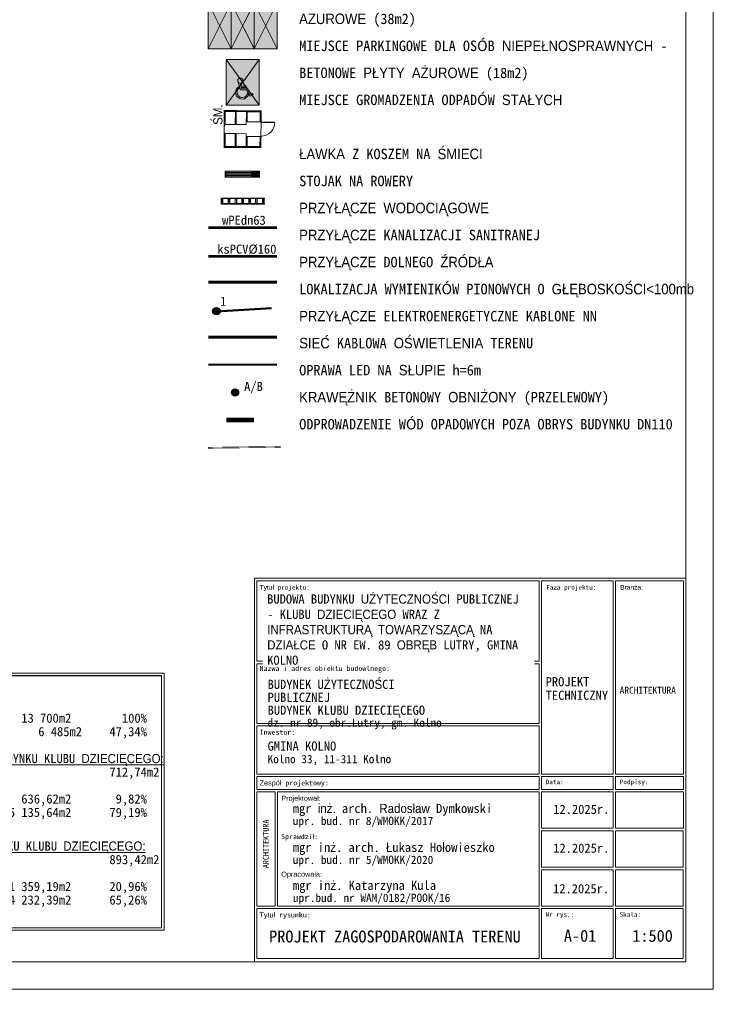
# Model space of a CAD drawing. Header units: feet. Extents: x 7493042 to 7493387, y 5986509 to 5986725.
# Tile 46 of 73: x 7493263 to 7493339, y 5986510 to 5986617. Entities that reach past the tile are written whole.
import ezdxf

# ---------------------------------------------------------------- set-up
doc = ezdxf.new("R2010")
doc.units = ezdxf.units.FT
doc.header["$MEASUREMENT"] = 0
for name, pattern in [('1', [0]), ('3', [1, 0.5, -0.5]), ('HIDDEN2', [4.7625, 3.175, -1.5875]), ('Kreski i kropki', [335.138881, 176.388884, -88.194442, 0, -70.555556])]:
    doc.linetypes.add(name, pattern=pattern)
doc.layers.get('0').update_dxf_attribs({"color": 250, "linetype": 'CONTINUOUS', "lineweight": 100})
doc.layers.add('2D_OGOLNE', color=7, linetype='CONTINUOUS')
doc.layers.add('A_OZN_OPIS', color=7, linetype='CONTINUOUS')
for name, color, linetype, lineweight in [('__IE_PZT_01', 1, 'CONTINUOUS', 30), ('__IE_PZT_02', 1, 'CONTINUOUS', 30), ('__IE_PZT_03', 7, 'CONTINUOUS', 25), ('_k_budynek', 7, 'CONTINUOUS', 50), ('_k_kanalizacja', 34, 'CONTINUOUS', 40), ('_k_opis', 1, 'CONTINUOUS', 13), ('_k_osie', 142, 'Kreski i kropki', 13), ('_k_tabela', 7, 'CONTINUOUS', 13), ('_k_urzadzenia', 250, 'CONTINUOUS', 13), ('_k_widok', 7, 'CONTINUOUS', 18), ('_k_woda', 5, 'CONTINUOUS', 40), ('_k_wymiar', 7, 'CONTINUOUS', 13), ('_k_wyposażenia', 251, 'CONTINUOUS', 9), ('_k_zarys', 7, 'HIDDEN2', 20), ('DB_woda', 5, 'CONTINUOUS', 35), ('IS_sanitarka', 32, '1', 35), ('WODA PROJ.', 150, 'CONTINUOUS', 30)]:
    doc.layers.add(name, color=color, linetype=linetype, lineweight=lineweight)
doc.styles.add('GENERATED_STYLE_1', font='MS Gothic.ttf')
doc.styles.add('GENERATED_STYLE_2', font='MS Gothic.ttf')

# ---------------------------------------------------------------- blocks, each defined once
blk = doc.blocks.new('blok')
at = {"layer": '_k_widok'}
h = blk.add_hatch(color=256, dxfattribs=at)
h.dxf.hatch_style = 1
h.paths.add_polyline_path([(155308.06, 81195.72, 1), (155309.63, 81195.72, 1)])
h.paths.add_polyline_path([(155308.84, 81194.94, -0.293011), (155308.13, 81195.4), (155308.9, 81192.93), (155310.75, 81192.93), (155311.9, 81191.05), (155312.77, 81191.52), (155312.6, 81191.86), (155312.08, 81191.62), (155311.05, 81193.29), (155309.24, 81193.29), (155309.17, 81193.62), (155310.65, 81193.62), (155310.65, 81194.01), (155309.05, 81194.01)])
h.paths.add_polyline_path([(155308.47, 81193.37), (155308.41, 81193.88, 1.416661), (155311.38, 81191.48), (155311.03, 81191.94, -1.477038)])
for p, q in [((155308.13, 81195.4), (155308.9, 81192.93)), ((155308.47, 81193.37), (155308.41, 81193.88)), ((155309.05, 81194.01), (155308.84, 81194.94)), ((155310.65, 81194.01), (155309.05, 81194.01)), ((155309.17, 81193.62), (155310.65, 81193.62)), ((155309.24, 81193.29), (155309.17, 81193.62)), ((155311.05, 81193.29), (155309.24, 81193.29)), ((155310.65, 81193.62), (155310.65, 81194.01)), ((155312.08, 81191.62), (155311.05, 81193.29)), ((155308.9, 81192.93), (155310.75, 81192.93)), ((155310.75, 81192.93), (155311.9, 81191.05)), ((155311.03, 81191.94), (155311.38, 81191.48)), ((155311.9, 81191.05), (155312.77, 81191.52)), ((155312.6, 81191.86), (155312.08, 81191.62)), ((155312.77, 81191.52), (155312.6, 81191.86))]:
    blk.add_line(p, q, dxfattribs=at)
blk.add_circle((155308.85, 81195.72), 0.781, dxfattribs=at)
for centre, radius, start, end in [((155309.47, 81192.15), 2.02, 121.5243, 340.6535), ((155309.46, 81192.14), 1.58, 129.0011, 352.6043)]:
    blk.add_arc(centre, radius, start, end, dxfattribs=at)
blk = doc.blocks.new('4x4')
at = {"layer": '_k_budynek', "const_width": 0.12}
blk.add_lwpolyline([(-2.75, -4), (-4, -4), (-4, 0), (0, 0), (0, -4), (-1.25, -4)], dxfattribs=at)
at = {"layer": '_k_widok', "const_width": 0.15}
blk.add_lwpolyline([(-2.75, -4), (-2.75, -5.5)], dxfattribs=at)
at = {"layer": '_k_wymiar'}
for points in [[(-3.9, -1.2), (-3.9, -0.1), (-2.5, -0.1), (-2.5, -1.2)], [(-1.5, -1.2), (-1.5, -0.1), (-0.1, -0.1), (-0.1, -1.2)], [(-3.9, -2.4), (-3.9, -1.3), (-2.5, -1.3), (-2.5, -2.4)], [(-1.5, -2.4), (-1.5, -1.3), (-0.1, -1.3), (-0.1, -2.4)], [(-2.8, -3.9), (-3.9, -3.9), (-3.9, -2.5), (-2.8, -2.5)], [(-0.1, -3.9), (-1.2, -3.9), (-1.2, -2.5), (-0.1, -2.5)]]:
    blk.add_lwpolyline(points, close=True, dxfattribs=at)
blk.add_lwpolyline([(-2.75, -4), (-1.25, -4)], dxfattribs=at)
blk.add_arc((-2.75, -4), 1.5, 270, 0, dxfattribs=at)
blk = doc.blocks.new('ławka+kosz')
at = {"layer": '2D_OGOLNE', "linetype": 'Continuous', "lineweight": 0}
for points in [[(0, 2490), (450, 2490), (450, 2040), (0, 2040)], [(110, 50), (110, 1910), (10, 1910), (10, 50)], [(220, 1910), (220, 50), (120, 50), (120, 1910)], [(330, 50), (330, 1910), (230, 1910), (230, 50)], [(440, 1910), (440, 50), (340, 50), (340, 1910)]]:
    blk.add_hatch(color=255, dxfattribs=at).paths.add_polyline_path(points)
at = {"layer": '_k_urzadzenia'}
for p, q in [((0, 2490), (450, 2490)), ((0, 2040), (0, 2490)), ((450, 2490), (450, 2040)), ((450, 2040), (0, 2040)), ((0, 1920), (0, 1960)), ((0, 1960), (450, 1960)), ((450, 1920), (0, 1920)), ((110, 1910), (10, 1910)), ((10, 1910), (10, 50)), ((110, 50), (110, 1910)), ((220, 1910), (120, 1910)), ((120, 1910), (120, 50)), ((220, 50), (220, 1910)), ((330, 1910), (230, 1910)), ((230, 1910), (230, 50)), ((330, 50), (330, 1910)), ((440, 1910), (340, 1910)), ((340, 1910), (340, 50)), ((440, 50), (440, 1910)), ((450, 1960), (450, 1920)), ((0, 0), (0, 40)), ((0, 40), (450, 40)), ((450, 0), (0, 0)), ((10, 50), (110, 50)), ((120, 50), (220, 50)), ((230, 50), (330, 50)), ((340, 50), (440, 50)), ((450, 40), (450, 0))]:
    blk.add_line(p, q, dxfattribs=at)
blk = doc.blocks.new('xdhdrxh')
at = {"layer": '_k_wyposażenia', "color": 7}
for p, q in [((7044.1, -992.1), (7044.1, -995.5)), ((7044.4, -992.1), (7044.2, -991.9)), ((7044.2, -995.7), (7044.4, -995.5)), ((7044.4, -991.8), (7044.4, -992.1)), ((7358.4, -991.8), (7044.4, -991.8)), ((7044.4, -992.1), (7044.4, -991.8)), ((7044.4, -995.5), (7044.4, -992.1)), ((7044.4, -995.5), (7044.4, -992.1)), ((7044.4, -995.5), (7044.4, -995.8)), ((7044.4, -995.8), (7044.4, -995.5)), ((7044.4, -995.8), (7045.4, -995.8)), ((7045.4, -1003.3), (7045.4, -993.8)), ((7047.5, -993.8), (7047.5, -1003.3)), ((7047.5, -995.8), (7055.4, -995.8)), ((7055.4, -1003.3), (7055.4, -993.8)), ((7057.5, -993.8), (7057.5, -1003.3)), ((7057.5, -995.8), (7095.4, -995.8)), ((7095.4, -1004), (7095.4, -994.4)), ((7097.5, -994.4), (7097.5, -1004)), ((7097.5, -995.8), (7105.4, -995.8)), ((7105.4, -1004), (7105.4, -994.4)), ((7107.5, -994.4), (7107.5, -1004)), ((7107.5, -995.8), (7145.4, -995.8)), ((7145.4, -1003.3), (7145.4, -993.8)), ((7147.5, -993.8), (7147.5, -1003.3)), ((7147.5, -995.8), (7155.4, -995.8)), ((7155.4, -1003.3), (7155.4, -993.8)), ((7157.5, -993.8), (7157.5, -1003.3)), ((7157.5, -995.8), (7195.4, -995.8)), ((7195.4, -1003.3), (7195.4, -993.8)), ((7197.5, -993.8), (7197.5, -1003.3)), ((7197.5, -995.8), (7205.4, -995.8)), ((7205.4, -1003.3), (7205.4, -993.8)), ((7207.5, -993.8), (7207.5, -1003.3)), ((7207.5, -995.8), (7245.4, -995.8)), ((7245.4, -1003.3), (7245.4, -993.8)), ((7247.5, -993.8), (7247.5, -1003.3)), ((7247.5, -995.8), (7255.4, -995.8)), ((7255.4, -1003.3), (7255.4, -993.8)), ((7257.5, -993.8), (7257.5, -1003.3)), ((7257.5, -995.8), (7295.4, -995.8)), ((7295.4, -1003.3), (7295.4, -993.8)), ((7297.5, -993.8), (7297.5, -1003.3)), ((7297.5, -995.8), (7305.4, -995.8)), ((7305.4, -1003.3), (7305.4, -993.8)), ((7307.5, -993.8), (7307.5, -1003.3)), ((7307.5, -995.8), (7345.4, -995.8)), ((7345.4, -1003.3), (7345.4, -993.8)), ((7347.5, -993.8), (7347.5, -1003.3)), ((7347.5, -995.8), (7355.4, -995.8)), ((7355.4, -1003.3), (7355.4, -993.8)), ((7357.5, -993.8), (7357.5, -1003.3)), ((7357.5, -995.8), (7358.4, -995.8)), ((7358.4, -992.1), (7358.4, -991.8)), ((7358.4, -992.1), (7358.4, -991.8)), ((7358.6, -991.9), (7358.4, -992.1)), ((7358.4, -992.1), (7358.4, -995.5)), ((7358.4, -995.5), (7358.4, -992.1)), ((7358.4, -995.8), (7358.4, -995.5)), ((7358.4, -995.8), (7358.4, -995.5)), ((7358.4, -995.5), (7358.6, -995.7)), ((7358.7, -995.5), (7358.7, -992.1)), ((7044.1, -1032.1), (7044.1, -1035.5)), ((7044.4, -1032.1), (7044.2, -1031.9)), ((7044.2, -1035.7), (7044.4, -1035.5)), ((7044.4, -1031.8), (7044.4, -1032.1)), ((7045.4, -1031.8), (7044.4, -1031.8)), ((7044.4, -1032.1), (7044.4, -1031.8)), ((7044.4, -1035.5), (7044.4, -1032.1)), ((7044.4, -1035.5), (7044.4, -1032.1)), ((7044.4, -1035.5), (7044.4, -1035.8)), ((7044.4, -1035.8), (7044.4, -1035.5)), ((7044.4, -1035.8), (7358.4, -1035.8)), ((7045.4, -1003.3), (7045.4, -1033.8)), ((7047.5, -1003.3), (7047.5, -1033.8)), ((7055.4, -1031.8), (7047.5, -1031.8)), ((7055.4, -1003.3), (7055.4, -1033.8)), ((7057.5, -1003.3), (7057.5, -1033.8)), ((7095.4, -1031.8), (7057.5, -1031.8)), ((7095.4, -1004), (7095.4, -1034.4)), ((7097.5, -1004), (7097.5, -1034.4)), ((7105.4, -1031.8), (7097.5, -1031.8)), ((7105.4, -1004), (7105.4, -1034.4)), ((7107.5, -1004), (7107.5, -1034.4)), ((7145.4, -1031.8), (7107.5, -1031.8)), ((7145.4, -1003.3), (7145.4, -1033.8)), ((7147.5, -1003.3), (7147.5, -1033.8)), ((7155.4, -1031.8), (7147.5, -1031.8)), ((7155.4, -1003.3), (7155.4, -1033.8)), ((7157.5, -1003.3), (7157.5, -1033.8)), ((7195.4, -1031.8), (7157.5, -1031.8)), ((7195.4, -1003.3), (7195.4, -1033.8)), ((7197.5, -1003.3), (7197.5, -1033.8)), ((7205.4, -1031.8), (7197.5, -1031.8)), ((7205.4, -1003.3), (7205.4, -1033.8)), ((7207.5, -1003.3), (7207.5, -1033.8)), ((7245.4, -1031.8), (7207.5, -1031.8)), ((7245.4, -1003.3), (7245.4, -1033.8)), ((7247.5, -1003.3), (7247.5, -1033.8)), ((7255.4, -1031.8), (7247.5, -1031.8)), ((7255.4, -1003.3), (7255.4, -1033.8)), ((7257.5, -1003.3), (7257.5, -1033.8)), ((7295.4, -1031.8), (7257.5, -1031.8)), ((7295.4, -1003.3), (7295.4, -1033.8)), ((7297.5, -1003.3), (7297.5, -1033.8)), ((7305.4, -1031.8), (7297.5, -1031.8)), ((7305.4, -1003.3), (7305.4, -1033.8)), ((7307.5, -1003.3), (7307.5, -1033.8)), ((7345.4, -1031.8), (7307.5, -1031.8)), ((7345.4, -1003.3), (7345.4, -1033.8)), ((7347.5, -1003.3), (7347.5, -1033.8)), ((7355.4, -1031.8), (7347.5, -1031.8)), ((7355.4, -1003.3), (7355.4, -1033.8)), ((7357.5, -1003.3), (7357.5, -1033.8)), ((7358.4, -1031.8), (7357.5, -1031.8)), ((7358.4, -1032.1), (7358.4, -1031.8)), ((7358.4, -1032.1), (7358.4, -1031.8)), ((7358.6, -1031.9), (7358.4, -1032.1)), ((7358.4, -1032.1), (7358.4, -1035.5)), ((7358.4, -1035.5), (7358.4, -1032.1)), ((7358.4, -1035.8), (7358.4, -1035.5)), ((7358.4, -1035.8), (7358.4, -1035.5)), ((7358.4, -1035.5), (7358.6, -1035.7)), ((7358.7, -1035.5), (7358.7, -1032.1))]:
    blk.add_line(p, q, dxfattribs=at)
for centre, radius, start, end in [((7044.4, -992.1), 0.3, 135, 180), ((7044.4, -995.5), 0.3, 180, 225), ((7044.4, -992.1), 0.3, 90, 135), ((7044.4, -995.5), 0.3, 225, 270), ((7046.4, -993.8), 1.06, 0, 180), ((7056.4, -993.8), 1.06, 0, 180), ((7096.4, -994.4), 1.06, 0, 180), ((7106.4, -994.4), 1.06, 0, 180), ((7146.4, -993.8), 1.06, 0, 180), ((7156.4, -993.8), 1.06, 0, 180), ((7196.4, -993.8), 1.06, 0, 180), ((7206.4, -993.8), 1.06, 0, 180), ((7246.4, -993.8), 1.06, 0, 180), ((7256.4, -993.8), 1.06, 0, 180), ((7296.4, -993.8), 1.06, 0, 180), ((7306.4, -993.8), 1.06, 0, 180), ((7346.4, -993.8), 1.06, 0, 180), ((7356.4, -993.8), 1.06, 0, 180), ((7358.4, -992.1), 0.3, 45, 90), ((7358.4, -995.5), 0.3, 270, 315), ((7358.4, -992.1), 0.3, 0, 45), ((7358.4, -995.5), 0.3, 315, 0), ((7044.4, -1032.1), 0.3, 135, 180), ((7044.4, -1035.5), 0.3, 180, 225), ((7044.4, -1032.1), 0.3, 90, 135), ((7044.4, -1035.5), 0.3, 225, 270), ((7358.4, -1032.1), 0.3, 45, 90), ((7358.4, -1035.5), 0.3, 270, 315), ((7358.4, -1032.1), 0.3, 0, 45), ((7358.4, -1035.5), 0.3, 315, 0)]:
    blk.add_arc(centre, radius, start, end, dxfattribs=at)
for centre, start_param, end_param in [((7046.4, -1033.8), 1.570796, 3.141593), ((7046.4, -1033.8), 3.141593, 4.712389), ((7056.4, -1033.8), 1.570796, 3.141593), ((7056.4, -1033.8), 3.141593, 4.712389), ((7096.4, -1034.4), 1.570796, 3.141593), ((7096.4, -1034.4), 3.141593, 4.712389), ((7106.4, -1034.4), 1.570796, 3.141593), ((7106.4, -1034.4), 3.141593, 4.712389), ((7146.4, -1033.8), 1.570796, 3.141593), ((7146.4, -1033.8), 3.141593, 4.712389), ((7156.4, -1033.8), 1.570796, 3.141593), ((7156.4, -1033.8), 3.141593, 4.712389), ((7196.4, -1033.8), 1.570796, 3.141593), ((7196.4, -1033.8), 3.141593, 4.712389), ((7206.4, -1033.8), 1.570796, 3.141593), ((7206.4, -1033.8), 3.141593, 4.712389), ((7246.4, -1033.8), 1.570796, 3.141593), ((7246.4, -1033.8), 3.141593, 4.712389), ((7256.4, -1033.8), 1.570796, 3.141593), ((7256.4, -1033.8), 3.141593, 4.712389), ((7296.4, -1033.8), 1.570796, 3.141593), ((7296.4, -1033.8), 3.141593, 4.712389), ((7306.4, -1033.8), 1.570796, 3.141593), ((7306.4, -1033.8), 3.141593, 4.712389), ((7346.4, -1033.8), 1.570796, 3.141593), ((7346.4, -1033.8), 3.141593, 4.712389), ((7356.4, -1033.8), 1.570796, 3.141593), ((7356.4, -1033.8), 3.141593, 4.712389)]:
    blk.add_ellipse(centre, major_axis=(0, 1.51), ratio=0.707107, start_param=start_param, end_param=end_param, dxfattribs=at)
blk = doc.blocks.new('legenda')
at = {"lineweight": 30}
h = blk.add_hatch(color=190, dxfattribs=at)
h.dxf.hatch_style = 1
edge = h.paths.add_edge_path()
edge.add_arc((-2.47, -101.71), 0.4, 0, 360)
at = {"layer": '__IE_PZT_01'}
h = blk.add_hatch(color=256, dxfattribs=at)
edge = h.paths.add_edge_path()
edge.add_arc((-0.43, -110.57), 0.391, 0, 360)
at = {"lineweight": 30}
blk.add_circle((-2.47, -101.71), 0.4, dxfattribs=at)
at = {"layer": '__IE_PZT_01'}
blk.add_circle((-0.43, -110.57), 0.391, dxfattribs=at)
at = {"layer": '_k_widok', "ltscale": 0.3}
blk.add_lwpolyline([(-3.34, -73.1), (-0.84, -73.1), (-0.84, -68.1), (-3.34, -68.1)], close=True, dxfattribs=at)
at = {"layer": '_k_widok', "color": 1, "ltscale": 5, "insert": (0.86, 8.79), "char_height": 1.14, "width": 46.7738, "attachment_point": 1, "line_spacing_factor": 1.55, "style": 'GENERATED_STYLE_1', "bg_fill": 3, "box_fill_scale": 1.2, "bg_fill_color": 256, "bg_fill_transparency": 0}
blk.add_mtext('\\pi-3.42,l3.42;{\\f@MS Gothic|b0|i0|c238|p49;\\H1.5x;\\L\\C256;LEGENDA:\\fVerdana|b0|i0|c238|p34;\\H0.66667x;\\l\\P\\P\\pi-5.7,l5.7,t3.42,5.7;\\f@MS Gothic|b0|i0|c238|p49; ^I\\fVerdana|b0|i0|c238|p34;^I\\f@MS Gothic|b0|i0|c238|p49;ZAKRES TERENU OPRACOWANIA\\P\\pi-1.14,l1.14,t5.7; 1^IPROJEKTOWANY BUDYNEK KLUBU MALUCHA\\P\\P 2^IISTNIEJĄCE BUDYNKI OŚWIATY I GOSPODARCZE\\P  \\f@MS Gothic|b1|i0|c238|p49; I\\f@MS Gothic|b0|i0|c238|p49;^IILOŚĆ KONDYGNACJI \\P\\pt1.14,5.7;^I^IELEMENTY PRZEZNACZONE DO ROZBIÓRKI\\P\\pt5.7;\\P\\pt1.14,5.7;^I^IISTNIEJĄCE OGRODZENIE TERENU\\P^I^IPROJEKTOWANE OGRODZENIE PLACU ZABAW\\P\\pi-4.56,l4.56,t4.56,5.7;^I^IISTNIEJĄCY WJAZD NA TEREN OPRACOWANIA\\P^I^IPROJEKTOWANE WEJŚCIA DO BUDYNKU\\P^I^ILOKALIZACJA STANOWISKA ARCHEOLOGICZNEGO AZP 19-65\\P\\pt5.7;\\P\\pt4.56,5.7;^I^IISTNIEJĄCE CHODNIKI I CIĄGI PIESZE\\P^I^IPROJEKTOWANE CHODNIKI I CIĄGI PIESZE (158m2)\\P\\pi-5.7,l5.7;^I^ICIĄG PIESZO-JEZDNY - KOSTKA BETONOWA (391m2)\\P^I^ITARAS - BETONOWE PŁYTY CHODNIKOWE (40m2)\\P^I^INAWIERZCHNIA BEZPIECZNA - PLAC ZABAW (80m2)\\P^I^IPROJEKTOWANE WZMOCNIENIE SKARPY GEOKRATĄ\\P^I^IPOWIERZCHNIA BIOLOGICZNIE CZYNNA\\P\\pi-4.56,l4.56;^I^IISTNIEJĄCA DROGA POŻAROWA \\P^I^IPROJEKTOWANA DROGA POŻAROWA \\P^I^IISTNIEJĄCE DRZEWA \\P\\pi-5.7,l5.7;^I^IPROJEKTOWANE MIEJSCA PARKINGOWE - BETONOWE PŁYTY AŻUROWE (38m2)\\P^I^IMIEJSCE PARKINGOWE DLA OSÓB NIEPEŁNOSPRAWNYCH -  BETONOWE PŁYTY AŻUROWE (18m2)\\P\\pi-4.56,l4.56;^I^IMIEJSCE GROMADZENIA ODPADÓW STAŁYCH \\P\\pt0,5.7;\\P\\pt4.56,5.7;^I^IŁAWKA Z KOSZEM NA ŚMIECI\\P^I^ISTOJAK NA ROWERY\\P\\pi-5.7,l5.7,t5.7;^IPRZYŁĄCZE WODOCIĄGOWE\\P^IPRZYŁĄCZE KANALIZACJI SANITRANEJ\\P^IPRZYŁĄCZE DOLNEGO ŹRÓDŁA\\P^ILOKALIZACJA WYMIENIKÓW PIONOWYCH O GŁĘBOSKOŚCI<100mb\\P^IPRZYŁĄCZE ELEKTROENERGETYCZNE KABLONE NN  \\P^ISIEĆ KABLOWA OŚWIETLENIA TERENU \\P^IOPRAWA LED NA SŁUPIE h=6m\\P^IKRAWĘŻNIK BETONOWY OBNIŻONY (PRZELEWOWY)\\P^IODPROWADZENIE WÓD OPADOWYCH POZA OBRYS BUDYNKU DN110}', dxfattribs=at)
at = {"layer": 'A_OZN_OPIS', "linetype": 'Continuous', "style": 'GENERATED_STYLE_2'}
blk.add_text('ŚM.', height=1, rotation=90.0188, dxfattribs=at).set_placement((-1.8, -81.39))
at = {"layer": '_k_widok', "true_color": 0xffffff, "transparency": 33554559}
h = blk.add_hatch(color=7, dxfattribs=at)
h.dxf.hatch_style = 1
h.paths.add_polyline_path([(4.16, -68.1), (-3.34, -68.1), (-3.34, -73.1), (4.16, -73.1)])
h = blk.add_hatch(color=7, dxfattribs=at)
h.dxf.hatch_style = 1
h.paths.add_polyline_path([(2.21, -74.26), (-1.39, -74.26), (-1.39, -79.26), (2.21, -79.26)])
at = {"layer": '__IE_PZT_02', "linetype": '3', "const_width": 0.2}
blk.add_lwpolyline([(-3.34, -107.54), (4.16, -107.54)], dxfattribs=at)
at = {"layer": '_k_kanalizacja', "lineweight": 30, "const_width": 0.3}
blk.add_lwpolyline([(-3.34, -95.74), (4.16, -95.74)], dxfattribs=at)
at = {"layer": '_k_widok', "ltscale": 0.5}
for points in [[(-3.34, -73.1), (-0.84, -68.1), (1.66, -73.1), (4.16, -68.1), (4.16, -73.1), (1.66, -68.1), (-0.84, -73.1), (-3.34, -68.1)], [(-1.39, -79.26), (-1.39, -79.26), (2.21, -74.26), (2.21, -79.26), (-1.39, -74.26), (-1.39, -74.26)]]:
    blk.add_lwpolyline(points, dxfattribs=at)
at = {"layer": '_k_widok', "ltscale": 0.3}
for points in [[(-0.84, -73.1), (1.66, -73.1), (1.66, -68.1), (-0.84, -68.1)], [(1.66, -73.1), (4.16, -73.1), (4.16, -68.1), (1.66, -68.1)], [(-1.39, -79.26), (2.21, -79.26), (2.21, -74.26), (-1.39, -74.26)]]:
    blk.add_lwpolyline(points, close=True, dxfattribs=at)
at = {"layer": '_k_widok', "color": 1, "linetype": '3', "ltscale": 2, "const_width": 0.3}
blk.add_lwpolyline([(-3.34, -104.54), (4.16, -104.54)], dxfattribs=at)
at = {"layer": '_k_widok', "color": 144, "const_width": 0.5}
blk.add_lwpolyline([(-1.36, -113.56), (1.64, -113.56)], dxfattribs=at)
at = {"layer": '_k_woda', "linetype": 'ByBlock', "lineweight": 40, "const_width": 0.3}
blk.add_lwpolyline([(-3.34, -92.59), (4.16, -92.59)], dxfattribs=at)
at = {"layer": '_k_zarys', "color": 7, "ltscale": 0.2, "const_width": 0.06}
blk.add_lwpolyline([(4.51, -116.44), (4.51, -116.55), (-3.34, -116.65), (-3.34, -116.54)], close=True, dxfattribs=at)
at = {"layer": 'WODA PROJ.', "color": 190, "const_width": 0.3}
blk.add_lwpolyline([(-3.34, -98.54), (4.16, -98.54)], dxfattribs=at)
at = {"layer": 'WODA PROJ.', "color": 190}
for points in [[(-2.48, -101.66), (3.56, -101.3)], [(-2.47, -101.76), (3.56, -101.4)]]:
    blk.add_lwpolyline(points, dxfattribs=at)
at = {"xscale": -0.001500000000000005, "yscale": 0.001500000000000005, "zscale": 0.001500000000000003, "rotation": 270}
blk.add_blockref('ławka+kosz', (-1.5, -87.11), dxfattribs=at)
at = {"layer": '_k_tabela', "xscale": 0.3600000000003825, "yscale": 0.3600000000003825, "zscale": 0.3600000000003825, "rotation": 359.635210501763}
blk.add_blockref('blok', (-56096.01, -28950.47), dxfattribs=at)
at = {"layer": '_k_widok', "xscale": -1, "rotation": 89.76529558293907}
blk.add_blockref('4x4', (-1.61, -83.85), dxfattribs=at)
at = {"layer": '_k_wyposażenia', "xscale": -0.015, "yscale": 0.015, "zscale": 0.015}
blk.add_blockref('xdhdrxh', (108.43, -74.5), dxfattribs=at)
at = {"layer": '__IE_PZT_03', "linetype": '3', "insert": (1.58, -110.03), "char_height": 1, "width": 0.75, "attachment_point": 5, "style": 'GENERATED_STYLE_1', "bg_fill": 3, "box_fill_scale": 1.1, "bg_fill_color": 256, "bg_fill_transparency": 0}
blk.add_mtext('{\\fMS Gothic|b0|i0|c128|p49;A}/B', dxfattribs=at)
at = {"layer": 'DB_woda', "lineweight": 0, "style": 'GENERATED_STYLE_1'}
blk.add_text('wPEdn63', height=1, dxfattribs=at).set_placement((-1.84, -92.29))
at = {"layer": 'IS_sanitarka', "color": 34, "lineweight": 0, "style": 'GENERATED_STYLE_1'}
blk.add_text('ksPCV%%C160', height=1, dxfattribs=at).set_placement((-2.37, -95.44))
at = {"layer": '__IE_PZT_03', "linetype": '3', "insert": (-1.7, -100.62), "char_height": 1, "width": 0.75, "attachment_point": 5, "style": 'GENERATED_STYLE_1', "bg_fill": 3, "box_fill_scale": 1.1, "bg_fill_color": 256, "bg_fill_transparency": 0}
blk.add_mtext('1', dxfattribs=at)
blk = doc.blocks.new('tabela_arch')
at = {"layer": '_k_tabela', "ltscale": 1000}
for p, q in [((-940, 835.8), (0, 835.8)), ((-940, 0), (-940, 835.8)), ((-934.6, 830.5), (-319.3, 830.5)), ((-934.6, 654.9), (-934.6, 830.5)), ((-319.3, 830.5), (-319.3, 654.9)), ((-314.3, 830.5), (-158, 830.5)), ((-314.3, 408.5), (-314.3, 830.5)), ((-158, 830.5), (-158, 408.5)), ((-153, 830.5), (-5, 830.5)), ((-153, 408.5), (-153, 830.5)), ((-5, 830.5), (-5, 408.5)), ((0, 835.8), (0, 0)), ((-934.6, 654.9), (-319.3, 654.9)), ((-934.6, 649.5), (-934.6, 519.2)), ((-934.6, 649.5), (-319.3, 649.5)), ((-319.3, 519.2), (-319.3, 649.5)), ((-934.6, 519.2), (-319.3, 519.2)), ((-934.6, 513.8), (-319.3, 513.8)), ((-934.6, 408.5), (-934.6, 513.8)), ((-319.3, 513.8), (-319.3, 408.5)), ((-319.3, 408.5), (-934.6, 408.5)), ((-158, 408.5), (-314.3, 408.5)), ((-5, 408.5), (-153, 408.5)), ((-319.3, 403.6), (-934.6, 403.6)), ((-934.6, 403.6), (-934.6, 375.6)), ((-319.3, 375.6), (-319.3, 403.6)), ((-158, 403.6), (-314.3, 403.6)), ((-314.3, 403.6), (-314.3, 375.6)), ((-158, 375.6), (-158, 403.6)), ((-5, 403.6), (-153, 403.6)), ((-153, 403.6), (-153, 375.6)), ((-5, 375.6), (-5, 403.6)), ((-934.6, 375.6), (-319.3, 375.6)), ((-934.6, 370.1), (-895, 370.1)), ((-895, 370.1), (-934.6, 370.1)), ((-934.6, 370.1), (-934.6, 121.3)), ((-889.5, 370.1), (-319.3, 370.1)), ((-319.3, 370.1), (-889.5, 370.1)), ((-319.3, 370.1), (-319.3, 121.3)), ((-314.3, 375.6), (-158, 375.6)), ((-158, 375.6), (-314.3, 375.6)), ((-314.3, 370.1), (-158, 370.1)), ((-158, 370.1), (-314.3, 370.1)), ((-314.3, 370.1), (-314.3, 290.8)), ((-158, 290.8), (-158, 370.1)), ((-153, 375.6), (-5, 375.6)), ((-153, 290.8), (-153, 370.1)), ((-153, 370.1), (-5, 370.1)), ((-5, 370.1), (-5, 290.8)), ((-319.3, 285.3), (-319.3, 121.3)), ((-314.3, 290.8), (-158, 290.8)), ((-314.3, 285.3), (-158, 285.3)), ((-314.3, 285.3), (-314.3, 206)), ((-314.3, 285.3), (-314.3, 206)), ((-158, 285.3), (-158, 206)), ((-158, 285.3), (-158, 206)), ((-5, 290.8), (-153, 290.8)), ((-153, 285.3), (-5.4, 285.3)), ((-153, 285.3), (-153, 206)), ((-153, 285.3), (-153, 206)), ((-5.4, 285.3), (-5.4, 206)), ((-5.4, 285.3), (-5.4, 206)), ((-934.6, 200.5), (-934.6, 121.3)), ((-314.6, 200.5), (-314.6, 121.3)), ((-314.3, 206), (-158, 206)), ((-314.3, 200.5), (-158, 200.5)), ((-158.4, 121.3), (-158.4, 200.5)), ((-153.4, 121.3), (-153.4, 200.5)), ((-153.4, 121.3), (-153.4, 200.5)), ((-5, 206), (-153, 206)), ((-153, 200.5), (-5.4, 200.5)), ((-5.4, 200.5), (-5.4, 121.3)), ((-5.4, 200.5), (-5.4, 121.3)), ((-934.6, 121.3), (-895, 121.3)), ((-934.6, 7), (-934.6, 115.8)), ((-934.6, 115.8), (-319.3, 115.8)), ((-889.5, 121.3), (-319.3, 121.3)), ((-319.3, 115.8), (-319.3, 7)), ((-314.3, 121.3), (-158, 121.3)), ((-314.3, 7), (-314.3, 115.8)), ((-314.3, 115.8), (-158, 115.8)), ((-158, 115.8), (-158, 7)), ((-5, 121.3), (-153, 121.3)), ((-153, 7), (-153, 115.8)), ((-153, 115.8), (-5.4, 115.8)), ((-5.4, 115.8), (-5.4, 7)), ((0, 0), (-940, 0)), ((-319.3, 7), (-934.6, 7)), ((-158, 7), (-314.3, 7)), ((-5.4, 7), (-153, 7))]:
    blk.add_line(p, q, dxfattribs=at)
for points in [[(-895, 370.1), (-895, 370.1), (-895, 121.3)], [(-889.5, 370.1), (-889.5, 121.3)]]:
    blk.add_lwpolyline(points, dxfattribs=at)
at = {"layer": '_k_tabela', "attachment_point": 1}
for s, insert, char_height, style in [('\\A1;Tytuł projektu:', (-928.6, 821.1), 10, 'GENERATED_STYLE_2'), ('\\A1;Faza projektu:', (-304.3, 821.1), 10, 'GENERATED_STYLE_2'), ('\\A1;Branża:', (-143, 821.1), 10, 'GENERATED_STYLE_2'), ('\\A1;Nazwa i adres obiektu budowlnego:', (-928.6, 644.8), 11, 'GENERATED_STYLE_2'), ('\\A1;{\\fMS Gothic|b1|i0|c128|p49;ARCHITEKTURA}', (-144, 599.3), 15, 'GENERATED_STYLE_2'), ('\\A1;Inwestor:', (-928.6, 505.6), 11, 'GENERATED_STYLE_1'), ('\\A1;Zespół projektowy:', (-928.6, 395.3), 11, 'GENERATED_STYLE_2'), ('\\A1;Data:', (-305.2, 396.9), 10, 'GENERATED_STYLE_2'), ('\\A1;Podpisy:', (-143.9, 396.9), 10, 'GENERATED_STYLE_2'), ('\\A1;Projektował:', (-881.5, 361.8), 11, 'GENERATED_STYLE_1'), ('\\A1;{\\fMS Gothic|b0|i0|c128|p49;1}2{\\fMS Gothic|b0|i0|c128|p49;.2025r.}', (-288.9, 342.2), 20, 'GENERATED_STYLE_2'), ('\\A1;{\\fMS Gothic|b0|i0|c128|p49;Sprawdzi}ł{\\fMS Gothic|b0|i0|c128|p49;:}', (-881.9, 278.2), 11, 'GENERATED_STYLE_2'), ('\\A1;{\\fMS Gothic|b0|i0|c128|p49;1}2{\\fMS Gothic|b0|i0|c128|p49;.2025r.}', (-288.9, 257.5), 20, 'GENERATED_STYLE_2'), ('\\A1;Opracowała:', (-881.5, 196.2), 11, 'GENERATED_STYLE_2'), ('\\A1;{\\fMS Gothic|b0|i0|c128|p49;1}2{\\fMS Gothic|b0|i0|c128|p49;.2025r.}', (-289.3, 169.2), 20, 'GENERATED_STYLE_2'), ('\\A1;Tytuł rysunku:', (-929, 107.5), 11, 'GENERATED_STYLE_2'), ('\\A1;Nr rys.:', (-305.6, 107.9), 10, 'GENERATED_STYLE_2'), ('\\A1;Skala:', (-144.3, 107.9), 10, 'GENERATED_STYLE_2')]:
    blk.add_mtext(s, dxfattribs=dict(at, insert=insert, char_height=char_height, style=style))
at = {"layer": '_k_tabela', "char_height": 20, "attachment_point": 1, "style": 'GENERATED_STYLE_2'}
for s, insert, width, line_spacing_factor in [('\\A1;{\\fMS Gothic|b0|i0|c128|p49;BUDYNEK U}Ż{\\fMS Gothic|b0|i0|c128|p49;YTECZNO}Ś{\\fMS Gothic|b0|i0|c128|p49;CI PUBLICZNEJ \\P}BUDYNEK {\\fMS Gothic|b0|i0|c128|p49;KLUBU DZIECI}Ę{\\fMS Gothic|b0|i0|c128|p49;CEGO\\P\\H0.9x;dz. nr \\fMS Gothic|b0|i0|c238|p49;89,\\fMS Gothic|b0|i0|c128|p49; obr.\\fMS Gothic|b0|i0|c238|p49;Lutry, gm. Kolno}', (-911.3, 614.6), 400.102, 0.845413), ('\\A1;{\\fMS Gothic|b1|i0|c128|p49;PROJEKT \\fMS Gothic|b1|i0|c238|p49;TECHNICZNY}', (-305.3, 620.4), 151.282, 0.886929)]:
    blk.add_mtext(s, dxfattribs=dict(at, insert=insert, width=width, line_spacing_factor=line_spacing_factor))
for s, insert, line_spacing_factor in [('\\A1;{\\fMS Gothic|b0|i0|c128|p49;GMINA }KOLNO\\P{\\H0.9x;Kolno 33, 11-311 Kolno}', (-911.3, 480), 0.880579), ('\\A1;mgr inż. arch. Radosław Dymkowski\\P{\\H0.9x;upr. bud. nr 8/WMOKK/2017}', (-856.3, 344.1), 0.845413), ('\\A1;{\\fMS Gothic|b0|i0|c128|p49;mgr in}ż{\\fMS Gothic|b0|i0|c128|p49;. arch. }Ł{\\fMS Gothic|b0|i0|c128|p49;ukasz Ho}ł{\\fMS Gothic|b0|i0|c128|p49;owieszko\\P\\H0.9x;upr. bud. nr 5/WMOKK/20\\fMS Gothic|b0|i0|c238|p49;20}', (-856.3, 259.3), 0.845413), ('\\A1;{\\fMS Gothic|b0|i0|c128|p49;mgr in}ż{\\fMS Gothic|b0|i0|c128|p49;. Katarzyna Kula\\H0.9x;\\Pupr.bud. nr WAM/0182/POOK/16\\H1.1111x; }', (-856, 176.4), 0.845413)]:
    blk.add_mtext(s, dxfattribs=dict(at, insert=insert, line_spacing_factor=line_spacing_factor))
at = {"layer": '_k_tabela', "insert": (-921.6, 203.7), "char_height": 13, "attachment_point": 1, "rotation": 90, "line_spacing_factor": 0.845413, "style": 'GENERATED_STYLE_2'}
blk.add_mtext('\\A1;{\\fMS Gothic|b0|i0|c128|p49;ARCHITEKTURA}', dxfattribs=at)
at = {"layer": '_k_tabela', "insert": (-912.2, 800.6), "char_height": 20, "width": 572.544, "attachment_point": 1, "style": 'GENERATED_STYLE_2', "bg_fill": 2}
blk.add_mtext('\\A1;{\\fMS Gothic|b1|i0|c238|p49;BUDOWA BUDYNKU UŻYTECZNOŚCI PUBLICZNEJ - KLUBU DZIECIĘCEGO WRAZ Z INFRASTRUKTURĄ TOWARZYSZĄCĄ NA DZIAŁCE O NR EW. 89 OBRĘB LUTRY, GMINA KOLNO }', dxfattribs=at)

msp = doc.modelspace()

# ---------------------------------------------------------------- block references
at = {"layer": '_k_wymiar'}
msp.add_blockref('legenda', (7493287.39, 5986686.821), dxfattribs=at)

# ---------------------------------------------------------------- next in the draw order: linework, layer by layer
at = {"layer": '_k_tabela'}
for points in [[(7493339.072, 5986721.213), (7493339.072, 5986511.213), (7493042.072, 5986511.213), (7493042.072, 5986721.213)], [(7493336.072, 5986718.213), (7493336.072, 5986514.213), (7493049.072, 5986514.213), (7493049.072, 5986718.213)]]:
    msp.add_lwpolyline(points, close=True, dxfattribs=at)

# ---------------------------------------------------------------- next in the draw order: block references
at = {"layer": '_k_osie', "xscale": 0.05, "yscale": 0.05, "zscale": 0.05}
msp.add_blockref('tabela_arch', (7493336.072, 5986514.213), dxfattribs=at)

# ---------------------------------------------------------------- next in the draw order: texts
at = {"layer": '_k_tabela', "ltscale": 1000, "insert": (7493237.633, 5986544.782), "char_height": 1.2, "width": 41.59935, "attachment_point": 1, "line_spacing_factor": 0.880579, "style": 'GENERATED_STYLE_1', "bg_fill": 3, "box_fill_scale": 1.5, "bg_fill_color": 256, "bg_fill_transparency": 0}
msp.add_mtext('\\A1;\\pt6;{\\fMS Gothic|b1|i0|c238|p49;\\LBILANS TERENU:\\P\\P\\pt19.2,24,33.6;\\fMS Gothic|b0|i0|c238|p49;\\H0.83333x;\\lPOWIERZCHNIA DZIAŁKI NR 89:^I^I   13 700m2^I     100%\\P\\pt33.6;POWIERZCHNIA TERENU OPRACOWANIA:         6 485m2^I   47,34%\\P\\pt6;^I\\P\\fMS Gothic|b1|i0|c238|p49;\\LSTAN ISTNIEJĄCY - PRZED BUDOWĄ BUDYNKU KLUBU DZIECIĘCEGO:\\P\\pt14.4,19.2,24,33.6;\\fMS Gothic|b0|i0|c238|p49;\\lPOWIERZCHNIA ZABUDOWY:^I^I^I   712,74m2^I   10,99%  \\P\\pt19.2,24,33.6;POWIERZCHNIA UTWARDZEŃ:^I ^I   636,62m2^I    9,82%  \\P\\pt24,33.6;POWIERZCHNIA BIOLOGICZNIE CZYNNA:^I 5 135,64m2^I   79,19%  \\H0.50001x;\\P\\pt6;\\P\\P\\P\\fMS Gothic|b1|i0|c238|p49;\\H1.9999x;\\LSTAN PROJKETOWANY - PO BUDOWIE BUDYNKU KLUBU DZIECIĘCEGO:\\P\\pt14.4,19.2,24,33.6;\\fMS Gothic|b0|i0|c238|p49;\\lPOWIERZCHNIA ZABUDOWY:^I^I^I   893,42m2^I   13,78%  \\P\\pt19.2,24,33.6;POWIERZCHNIA UTWARDZEŃ:^I ^I 1 359,19m2^I   20,96%  \\P\\pt24,33.6;POWIERZCHNIA BIOLOGICZNIE CZYNNA:^I 4 232,39m2^I   65,26%  }', dxfattribs=at)

# ---------------------------------------------------------------- next in the draw order: linework, layer by layer
at = {"layer": '_k_tabela', "ltscale": 1000}
for points in [[(7493235.695, 5986545.676), (7493279.232, 5986545.676), (7493279.232, 5986517.639), (7493235.695, 5986517.639)], [(7493235.964, 5986545.407), (7493278.964, 5986545.407), (7493278.964, 5986517.907), (7493235.964, 5986517.907)]]:
    msp.add_lwpolyline(points, close=True, dxfattribs=at)

# ---------------------------------------------------------------- next in the draw order: texts
at = {"layer": '_k_opis', "color": 7, "ltscale": 5, "attachment_point": 1, "style": 'GENERATED_STYLE_2'}
for s, width, insert, char_height in [('{\\fMS Gothic|b1|i0|c238|p49;\\H1.0833x;PROJEKT ZAGOSPODAROWANIA TERENU}', 570.41362, (7493290.676, 5986517.607), 1.2), ('{\\fMS Gothic|b1|i0|c238|p49;A-01}', 3.62836, (7493322.792, 5986517.685), 1.3), ('{\\fMS Gothic|b1|i0|c238|p49;1:500}', 3.62836, (7493330.243, 5986517.685), 1.3)]:
    msp.add_mtext_dynamic_manual_height_columns(s, width=width, gutter_width=548.678, heights=[211.784], dxfattribs=dict(at, insert=insert, char_height=char_height))

doc.saveas('drawing.dxf')
